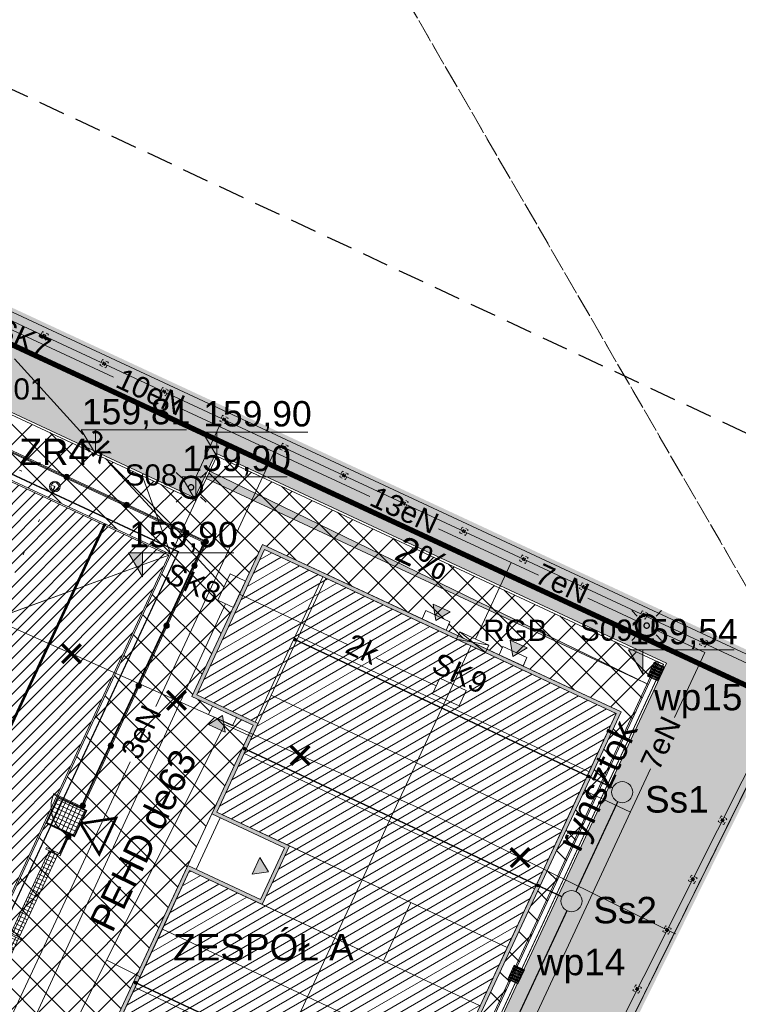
# Model space of a CAD drawing. Header units: millimetres. Extents: x 2049 to 5050, y -1200 to -312.
# Tile 19 of 23: x 2275 to 2302, y -985 to -947. Entities that reach past the tile are written whole.
import ezdxf

# ---------------------------------------------------------------- set-up
doc = ezdxf.new("R2010")
doc.units = ezdxf.units.MM
for name, pattern in [('BORDER2', [22.225, 6.35, -3.175, 6.35, -3.175, 0, -3.175]), ('DOT', [6.35, 0, -6.35]), ('HIDDEN', [9.525, 6.35, -3.175]), ('L_0_04', [1.5, 1, -0.5]), ('L_0_45', [0.5, 0.25, -0.25]), ('L_0_52', [1, 0.75, -0.25])]:
    doc.linetypes.add(name, pattern=pattern)
for name, color, linetype, lineweight in [('A_boisko kolory', 78, 'Continuous', 5), ('A_boisko linie gry', 56, 'Continuous', 5), ('A_boisko piłkochwyty', 62, 'Continuous', 5), ('A_boisko reflektory', 74, 'Continuous', 5), ('A_boisko spadki', 64, 'Continuous', 5), ('A_chodnik', 132, 'Continuous', 5), ('A_hatch nawierzchnia', 253, 'Continuous', 5), ('A_hatch zieleń', 3, 'Continuous', 5), ('A_koty wysokośc.', 53, 'Continuous', 5), ('A_latarnie', 22, 'Continuous', 5), ('A_mapa vector', 253, 'Continuous', 5), ('A_obiekty kontenery', 152, 'Continuous', 5), ('A_obiekty kontenery opisy', 142, 'Continuous', 5), ('A_ogrodzenie 1_2m', 24, 'Continuous', 5), ('A_ogrodzenie 2_4m', 45, 'Continuous', 5), ('A_opisy', 13, 'Continuous', 5), ('A_pzt granica działki', 1, 'BORDER2', 5), ('A_spadki nawierzchni', 7, 'Continuous', 5), ('A_strefy oddziaływania obiektów', 71, 'L_0_45', 5), ('A_usunięcia', 1, 'Continuous', 5), ('A_wyposażenie kanalizacja', 32, 'Continuous', 5), ('IE_kk', 30, 'Continuous', 5), ('IE_nn', 240, 'Continuous', 5), ('S-drenaż', 70, 'Continuous', 5), ('S-kd', 230, 'Continuous', 5), ('S-ks', 24, 'Continuous', 5), ('S-woda', 160, 'Continuous', 5), ('Z_UWAGI INSTALACJE WODNE', 150, 'Continuous', 5)]:
    doc.layers.add(name, color=color, linetype=linetype, lineweight=lineweight)
doc.styles.get("Standard").update_dxf_attribs({"font": 'arial.ttf'})
pattern_1 = [(45, (9.5363, -381.6145), (-0.561266, 0.561266), []), (135, (9.5363, -381.6145), (-0.561266, -0.561266), [])]

# ---------------------------------------------------------------- blocks, each defined once
blk = doc.blocks.new('zw$5BF2')
at = {"layer": 'A_obiekty kontenery opisy'}
h = blk.add_hatch(color=256, dxfattribs=at)
h.dxf.hatch_style = 1
h.paths.add_polyline_path([(-0.75, 0.5), (0, 0), (-0.75, -0.5)])
blk.add_lwpolyline([(-0.75, 0.5), (0, 0), (-0.75, -0.5)], close=True, dxfattribs=at)
blk = doc.blocks.new('zw$FF17')
at = {"layer": 'A_obiekty kontenery'}
h = blk.add_hatch(color=256, dxfattribs=at)
h.dxf.hatch_style = 1
h.paths.add_polyline_path([(-14.954, 0), (-14.954, -6.338), (-12.396, -6.338), (-12.396, -10.032), (-9.367, -10.032), (-9.367, -12.19), (-12.396, -12.19), (-12.396, -19.784), (-9.367, -19.784), (-9.367, -21.942), (-12.396, -21.942), (-12.396, -27.098), (0, -27.098), (0, 0)])
h.paths.add_polyline_path([(-14.814, -6.198), (-14.814, -0.14), (-0.14, -0.14), (-0.14, -26.958), (-12.256, -26.958), (-12.256, -22.082), (-9.227, -22.082), (-9.227, -19.644), (-12.256, -19.644), (-12.256, -12.33), (-9.227, -12.33), (-9.227, -9.892), (-12.256, -9.892), (-12.256, -6.198)], flags=16)
h = blk.add_hatch(dxfattribs=at)
h.set_pattern_fill('LINE', color=256, scale=0.1, angle=54.9782)
h.set_pattern_definition([(54.978194, (-2554.21875, 526.94464), (-0.260011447, 0.182209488), [])])
h.paths.add_polyline_path([(-12.256, -26.958), (-0.14, -26.958), (-0.14, -0.14), (-14.814, -0.14), (-14.814, -6.198), (-12.256, -6.198), (-12.256, -9.892), (-9.227, -9.892), (-9.227, -12.33), (-12.256, -12.33), (-12.256, -19.644), (-9.227, -19.644), (-9.227, -22.082), (-12.256, -22.082)])
at = {"layer": 'A_wyposażenie kanalizacja'}
h = blk.add_hatch(color=256, dxfattribs=at)
h.dxf.hatch_style = 1
h.paths.add_polyline_path([(-12.316, -2.682, 0.414214), (-12.371, -2.737, 2.414214)])
h = blk.add_hatch(color=256, dxfattribs=at)
h.dxf.hatch_style = 1
h.paths.add_polyline_path([(-0.08, -2.682, -0.414214), (-0.025, -2.737, -2.414214)])
h = blk.add_hatch(color=256, dxfattribs=at)
h.dxf.hatch_style = 1
h.paths.add_polyline_path([(-12.316, -7.227, 0.414214), (-12.371, -7.282, 2.414214)])
h = blk.add_hatch(color=256, dxfattribs=at)
h.dxf.hatch_style = 1
h.paths.add_polyline_path([(-0.08, -7.227, -0.414214), (-0.025, -7.282, -2.414214)])
h = blk.add_hatch(color=256, dxfattribs=at)
h.dxf.hatch_style = 1
h.paths.add_polyline_path([(-12.316, -16.979, -0.414214), (-12.261, -17.034, -2.414214)])
at = {"layer": 'A_obiekty kontenery'}
for points in [[(-12.396, -27.098), (0, -27.098), (0, 0), (-14.954, 0), (-14.954, -6.338), (-12.396, -6.338), (-12.396, -10.032), (-9.367, -10.032), (-9.367, -12.19), (-12.396, -12.19), (-12.396, -19.784), (-9.367, -19.784), (-9.367, -21.942), (-12.396, -21.942)], [(-8.304, 0), (-7.304, 0), (-7.304, 0.35), (-8.304, 0.35)], [(-5.092, 0), (-4.092, 0), (-4.092, 0.35), (-5.092, 0.35)], [(-14.814, -0.14), (-12.376, -0.14), (-12.376, -6.198), (-14.814, -6.198)], [(-12.256, -0.14), (-6.198, -0.14), (-6.198, -2.578), (-12.256, -2.578)], [(-0.14, -0.14), (-6.198, -0.14), (-6.198, -2.578), (-0.14, -2.578)], [(-12.256, -2.578), (-6.198, -2.578), (-6.198, -5.016), (-12.256, -5.016)], [(-0.14, -2.578), (-6.198, -2.578), (-6.198, -5.016), (-0.14, -5.016)], [(-12.256, -5.016), (-6.198, -5.016), (-6.198, -7.454), (-12.256, -7.454)], [(-0.14, -5.016), (-6.198, -5.016), (-6.198, -7.454), (-0.14, -7.454)], [(-13.095, -6.338), (-14.095, -6.338), (-14.095, -6.688), (-13.095, -6.688)], [(-12.256, -7.454), (-6.198, -7.454), (-6.198, -9.892), (-12.256, -9.892)], [(-0.14, -7.454), (-6.198, -7.454), (-6.198, -9.892), (-0.14, -9.892)], [(-9.227, -9.892), (-4.169, -9.892), (-4.169, -12.33), (-9.227, -12.33)], [(-0.14, -9.892), (-6.198, -9.892), (-6.198, -12.33), (-0.14, -12.33)], [(-0.14, -12.33), (-6.198, -12.33), (-6.198, -9.892), (-0.14, -9.892)], [(-0.14, -9.892), (-4.169, -9.892), (-4.169, -12.33), (-0.14, -12.33)], [(-12.256, -12.33), (-6.198, -12.33), (-6.198, -12.33), (-12.256, -12.33)], [(-12.256, -12.33), (-6.198, -12.33), (-6.198, -14.768), (-12.256, -14.768)], [(-0.14, -12.33), (-6.198, -12.33), (-6.198, -12.33), (-0.14, -12.33)], [(-0.14, -12.33), (-6.198, -12.33), (-6.198, -14.768), (-0.14, -14.768)], [(-12.256, -14.768), (-6.198, -14.768), (-6.198, -17.206), (-12.256, -17.206)], [(-0.14, -14.768), (-6.198, -14.768), (-6.198, -17.206), (-0.14, -17.206)], [(-12.256, -17.206), (-6.198, -17.206), (-6.198, -19.644), (-12.256, -19.644)]]:
    blk.add_lwpolyline(points, close=True, dxfattribs=at)
for points in [[(-12.256, -26.958), (-0.14, -26.958), (-0.14, -0.14), (-14.814, -0.14), (-14.814, -6.198), (-12.256, -6.198), (-12.256, -9.892), (-9.227, -9.892), (-9.227, -12.33), (-12.256, -12.33), (-12.256, -19.644), (-9.227, -19.644), (-9.227, -22.082), (-12.256, -22.082), (-12.256, -26.958)], [(-12.396, -12.19), (-12.396, -10.032)], [(-12.046, -12.19), (-12.046, -10.032)]]:
    blk.add_lwpolyline(points, dxfattribs=at)
at = {"layer": 'A_wyposażenie kanalizacja'}
for centre in [(-12.316, -2.737), (-0.08, -2.737), (-12.316, -7.282), (-0.08, -7.282), (-12.316, -17.034)]:
    blk.add_circle(centre, 0.055, dxfattribs=at)
at = {"layer": 'A_obiekty kontenery'}
for p, xscale, yscale, zscale, rotation in [((-7.804, 0.16), 0.7000000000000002, 0.7000000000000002, 0.7000000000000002, 269.9999999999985), ((-4.592, 0.16), 0.7000000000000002, 0.7000000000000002, 0.7000000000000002, 269.9999999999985), ((-13.595, -6.498), 0.7000000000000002, 0.7000000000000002, 0.7000000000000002, 89.99999999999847), ((-9.527, -11.111), 0.7000000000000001, 0.7000000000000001, 0.7000000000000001, 359.9999999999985)]:
    blk.add_blockref('zw$5BF2', p, dxfattribs=dict(at, xscale=xscale, yscale=yscale, zscale=zscale, rotation=rotation))
blk = doc.blocks.new('zw$BBFF')
at = {"layer": 'A_boisko piłkochwyty'}
for p, q in [((0.1, 0.03), (0.6, 0.03)), ((0.6, 0.03), (0.6, -0.03)), ((0.6, -0.03), (0.1, -0.03))]:
    blk.add_line(p, q, dxfattribs=at)
blk.add_lwpolyline([(0, -0.03), (0.1, -0.03), (0.1, 0.03), (0, 0.03)], close=True, dxfattribs=at)
blk = doc.blocks.new('zw$F226')
at = {"layer": 'A_boisko piłkochwyty'}
h = blk.add_hatch(dxfattribs=at)
h.set_pattern_fill('NET', color=256, scale=0.05)
h.set_pattern_definition([(0, (-314.03829, 165.81543), (0, -0.15875), []), (270, (-314.03829, 165.81543), (-0.15875, 0), [])])
h.paths.add_polyline_path([(0.35, 18.47), (0.35, 15.03), (0, 15.03), (0, 18.47)])
h = blk.add_hatch(dxfattribs=at)
h.set_pattern_fill('NET', color=256, scale=0.05)
h.set_pattern_definition([(0, (-314.03829, 160.81543), (0, -0.15875), []), (270, (-314.03829, 160.81543), (-0.15875, 0), [])])
h.paths.add_polyline_path([(0.35, 14.97), (0.35, 10.03), (0, 10.03), (0, 14.97)])
h = blk.add_hatch(dxfattribs=at)
h.set_pattern_fill('NET', color=256, scale=0.05)
h.set_pattern_definition([(0, (-314.03829, 155.81543), (0, -0.15875), []), (270, (-314.03829, 155.81543), (-0.15875, 0), [])])
h.paths.add_polyline_path([(0.35, 9.97), (0.35, 5.03), (0, 5.03), (0, 9.97)])
h = blk.add_hatch(dxfattribs=at)
h.set_pattern_fill('NET', color=256, scale=0.05)
h.set_pattern_definition([(0, (-314.03829, 150.81543), (0, -0.15875), []), (270, (-314.03829, 150.81543), (-0.15875, 0), [])])
h.paths.add_polyline_path([(0.35, 4.97), (0.35, 0.03), (0, 0.03), (0, 4.97)])
for p, q in [((0, 15.03), (0, 18.47)), ((0.35, 15.03), (0.35, 18.47)), ((0, 10.03), (0, 14.97)), ((0.35, 10.03), (0.35, 14.97)), ((0, 5.03), (0, 9.97)), ((0.35, 5.03), (0.35, 9.97)), ((0, 0.03), (0, 4.97)), ((0.35, 0.03), (0.35, 4.97))]:
    blk.add_line(p, q, dxfattribs=at)
for p in [(-0.1, 18.5), (-0.1, 15), (-0.1, 10), (-0.1, 5), (-0.1, 0)]:
    blk.add_blockref('zw$BBFF', p, dxfattribs=at)
blk = doc.blocks.new('zw$CE70')
at = {"layer": 'A_boisko reflektory'}
h = blk.add_hatch(color=256, dxfattribs=at)
h.dxf.hatch_style = 1
h.paths.add_polyline_path([(-0.875, 1.516), (-0.792, 2.372), (-1.658, 1.872)])
h = blk.add_hatch(color=256, dxfattribs=at)
h.dxf.hatch_style = 1
h.paths.add_polyline_path([(0.875, 1.516), (1.658, 1.872), (0.792, 2.372)])
for p, q in [((-0.114, 0.097), (-0.568, 0.884)), ((-0.027, 0.147), (-0.482, 0.934)), ((0.027, 0.147), (0.482, 0.934)), ((0.114, 0.097), (0.568, 0.884))]:
    blk.add_line(p, q, dxfattribs=at)
for points in [[(-1.658, 1.872), (-0.792, 2.372), (-0.092, 1.159), (-0.958, 0.659)], [(1.658, 1.872), (0.792, 2.372), (0.092, 1.159), (0.958, 0.659)]]:
    blk.add_lwpolyline(points, close=True, dxfattribs=at)
for points in [[(-1.658, 1.872), (-0.875, 1.516), (-0.792, 2.372)], [(0.792, 2.372), (0.875, 1.516), (1.658, 1.872)]]:
    blk.add_lwpolyline(points, dxfattribs=at)
blk.add_circle((0, 0), 0.15, dxfattribs=at)
blk = doc.blocks.new('zw$B89D')
at = {"layer": 'A_usunięcia', "const_width": 0.25}
for points in [[(-0.707, -0.707), (0.707, 0.707)], [(0.707, -0.707), (-0.707, 0.707)]]:
    blk.add_lwpolyline(points, dxfattribs=at)
blk = doc.blocks.new('zw$72B4')
at = {"layer": 'A_ogrodzenie 2_4m'}
for p, q in [((0.05, -0.05), (-0.05, 0.05)), ((-0.05, -0.05), (0.05, 0.05))]:
    blk.add_line(p, q, dxfattribs=at)
at = {"layer": 'A_ogrodzenie 2_4m', "linetype": 'HIDDEN', "ltscale": 0.01}
blk.add_lwpolyline([(-0.12, 0.12), (-0.12, -0.12), (0.12, -0.12), (0.12, 0.12)], close=True, dxfattribs=at)
at = {"layer": 'A_ogrodzenie 2_4m'}
blk.add_lwpolyline([(-0.05, 0.05), (-0.05, -0.05), (0.05, -0.05), (0.05, 0.05)], close=True, dxfattribs=at)
blk = doc.blocks.new('zw$4BF9')
at = {"layer": 'A_ogrodzenie 2_4m'}
blk.add_lwpolyline([(11.145, 8.054), (11.145, 8.054), (-89.687, 55.026), (-87.993, 59.248), (-87.56, 60.239), (-75.488, 90.173), (-59.845, 129.157), (-17.974, 109.652), (59.053, 73.799), (29.362, 14.847), (23.382, 7.169)], dxfattribs=at)
for p, rotation in [((30.809, 86.945), 335.0401087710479), ((33.076, 85.89), 335.0401087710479), ((35.342, 84.835), 335.0401087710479), ((37.609, 83.78), 335.0401087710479), ((39.875, 82.725), 335.0401087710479), ((42.142, 81.67), 335.0401087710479), ((44.408, 80.615), 335.0401087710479), ((46.675, 79.56), 335.0401087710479), ((48.941, 78.505), 335.0401087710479), ((51.208, 77.451), 335.0401087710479), ((53.474, 76.396), 335.0401087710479), ((55.741, 75.341), 335.0401087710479), ((56.454, 68.638), 63.26799960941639), ((55.329, 66.406), 63.26799960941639), ((54.352, 64.492), 63.26799960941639), ((53.228, 62.259), 63.26799960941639)]:
    blk.add_blockref('zw$72B4', p, dxfattribs=dict(at, rotation=rotation))
blk = doc.blocks.new('zw$B760')
at = {"layer": 'A_ogrodzenie 1_2m'}
h = blk.add_hatch(color=256, dxfattribs=at)
h.dxf.hatch_style = 1
edge = h.paths.add_edge_path()
edge.add_ellipse((0, 0), major_axis=(0.1, 0), ratio=1, start_angle=0, end_angle=360)
blk.add_circle((0, 0), 0.1, dxfattribs=at)
blk = doc.blocks.new('zw$7FD1')
at = {"layer": 'A_ogrodzenie 1_2m'}
for p, q in [((7.455, 9.159), (-27.263, 25.332)), ((7.495, 9.173), (-27.223, 25.346)), ((7.548, 9.193), (-27.17, 25.366)), ((2.81, -0.812), (7.455, 9.159)), ((2.837, -0.825), (7.495, 9.173)), ((2.873, -0.842), (7.548, 9.193)), ((1.978, -2.598), (2.282, -1.946)), ((2.005, -2.611), (2.29, -2)), ((2.041, -2.628), (2.326, -2.017))]:
    blk.add_line(p, q, dxfattribs=at)
blk.add_lwpolyline([(1.785, -0.335), (1.769, -0.372), (2.856, -0.878), (2.873, -0.842)], close=True, dxfattribs=at)
blk.add_arc((2.873, -0.842), 1.2, 155.0218, 245.0218, dxfattribs=at)
for p in [(2.264, 11.632), (4.53, 10.576), (6.796, 9.521), (7.521, 9.183), (7.099, 8.276), (6.043, 6.01), (4.988, 3.744), (3.932, 1.478), (2.876, -0.788)]:
    blk.add_blockref('zw$B760', p, dxfattribs=at)
at = {"layer": 'A_ogrodzenie 1_2m', "xscale": -1, "rotation": 130.0436116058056}
blk.add_blockref('zw$B760', (2.327, -1.967), dxfattribs=at)
blk = doc.blocks.new('zw$62AA')
at = {"layer": 'A_boisko linie gry'}
for points in [[(-1.06, 62.06), (100.46, 62.06), (100.46, 0.94), (-1.06, 0.94)], [(-1, 62), (100.4, 62), (100.4, 1), (-1, 1)]]:
    blk.add_lwpolyline(points, close=True, dxfattribs=at)
at = {"layer": 'A_boisko spadki'}
blk.add_line((100.4, 62), (69.9, 31.5), dxfattribs=at)
blk.add_lwpolyline([(-1, 62), (100.4, 62), (100.4, 1), (-1, 1)], close=True, dxfattribs=at)
blk = doc.blocks.new('zw$4BE7')
at = {"layer": 'A_latarnie'}
for p, q in [((-0.354, 0.354), (-0.566, 0.566)), ((0.354, 0.354), (0.566, 0.566)), ((-0.566, -0.566), (-0.354, -0.354)), ((0.566, -0.566), (0.354, -0.354))]:
    blk.add_line(p, q, dxfattribs=at)
at = {"layer": 'A_latarnie', "const_width": 0.1}
blk.add_lwpolyline([(0.152, -0.37, 0.831927), (-0.009, 0.4, 1.202028), (0.152, -0.37)], format="xyb", dxfattribs=at)
at = {"layer": 'A_latarnie'}
blk.add_lwpolyline([(0.038, -0.093, 0.05, 0.05, 0.831927), (-0.002, 0.1, 0.05, 0.05, 1.202028)], format="xyseb", close=True, dxfattribs=at)
blk = doc.blocks.new('zw$8BE4')
at = {"layer": 'A_latarnie', "xscale": -1, "rotation": 179.9999999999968}
for p in [(96.142, -48.239), (113.367, -53.464)]:
    blk.add_blockref('zw$4BE7', p, dxfattribs=at)
blk = doc.blocks.new('zw$83E')
at = {"layer": 'Z_UWAGI INSTALACJE WODNE', "linetype": 'DOT', "ltscale": 0.2}
for q in [(19.087, 40.972), (-40.972, 19.087)]:
    blk.add_line((0, 0), q, dxfattribs=at)
at = {"layer": 'Z_UWAGI INSTALACJE WODNE'}
for radius in [0.2, 0.15]:
    blk.add_circle((0, 0), radius, dxfattribs=at)
blk = doc.blocks.new('zw$F0AB')
at = {"layer": 'A_mapa vector', "linetype": 'CONTINUOUS', "lineweight": 0}
for q in [(177.927, 178.597), (237.197, 106.887)]:
    blk.add_line((254.927, 142.757), q, dxfattribs=at)
at = {"layer": 'A_mapa vector', "linetype": 'L_0_52', "lineweight": 0, "flags": 128}
for points in [[(254.927, 142.757), (195.983, 244.523)], [(195.983, 244.523), (254.927, 142.757)], [(237.197, 106.887), (254.927, 142.757)]]:
    blk.add_lwpolyline(points, dxfattribs=at)
at = {"layer": 'A_mapa vector', "linetype": 'L_0_04', "lineweight": 25, "flags": 128}
blk.add_lwpolyline([(132.437, 208.417), (272.317, 142.967), (227.227, 59.257), (127.107, 42.427), (76.327, 77.727)], close=True, dxfattribs=at)
at = {"layer": 'A_mapa vector', "linetype": 'Continuous', "lineweight": 0, "flags": 128}
blk.add_lwpolyline([(250.207, 133.129), (240.731, 137.786), (216.192, 148.682), (193.131, 157.17), (191.218, 153.205)], dxfattribs=at)
at = {"layer": 'A_mapa vector', "linetype": 'L_0_45', "lineweight": 0, "flags": 128}
for points in [[(237.197, 106.887), (254.927, 142.757)], [(254.927, 142.757), (237.197, 106.887)]]:
    blk.add_lwpolyline(points, dxfattribs=at)
at = {"layer": 'A_mapa vector'}
for p in [(240.731, 137.786), (250.207, 133.129)]:
    blk.add_point(p, dxfattribs=at)
blk = doc.blocks.new('zw$8536')
at = {"layer": 'S-ks', "const_width": 0.05}
for points in [[(-19.077, 1.482), (-7.987, -3.688)], [(-20.996, -2.638), (-9.905, -7.805)], [(-7.987, -3.688), (-7.08, -4.11)], [(-8.467, -8.034), (-6.887, -4.642)], [(-9.905, -7.805), (-8.998, -8.228)], [(-12.585, -16.874), (-8.805, -8.759)], [(-25.114, -11.478), (-14.023, -16.645)]]:
    blk.add_lwpolyline(points, dxfattribs=at)
at = {"layer": 'S-ks'}
for centre in [(-6.718, -4.279), (-8.636, -8.396)]:
    blk.add_circle(centre, 0.4, dxfattribs=at)
blk = doc.blocks.new('zw$CA91')
at = {"layer": 'A_koty wysokośc.'}
h = blk.add_hatch(color=256, dxfattribs=at)
h.dxf.hatch_style = 1
h.paths.add_polyline_path([(-0.448, 0.753), (0, 0), (0, 0.753)])
blk.add_lwpolyline([(2.874, 0.753), (-0.448, 0.753), (0, 0), (0, 0.753)], dxfattribs=at)

msp = doc.modelspace()

# ---------------------------------------------------------------- hatches: boundary and pattern name
at = {"layer": 'A_boisko kolory'}
h = msp.add_hatch(dxfattribs=at)
h.set_pattern_fill('LINE', color=233, scale=0.1, angle=45)
h.set_pattern_definition([(45, (9.53627, -381.61447), (-0.224506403, 0.224506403), [])])
h.paths.add_polyline_path([(2162.678, -980.122), (2254.594, -1022.94), (2280.353, -967.646), (2188.437, -924.827)])
h.paths.add_polyline_path([(2168.477, -979.514), (2172.942, -981.593), (2172.857, -981.775), (2172.925, -981.806), (2173.01, -981.625), (2181.671, -985.66), (2181.586, -985.841), (2181.654, -985.873), (2181.739, -985.691), (2238.067, -1011.932), (2237.982, -1012.113), (2238.05, -1012.145), (2238.135, -1011.963), (2246.796, -1015.998), (2246.712, -1016.179), (2246.78, -1016.211), (2246.864, -1016.03), (2251.328, -1018.109), (2257.924, -1003.95), (2258.106, -1004.035), (2258.137, -1003.967), (2257.956, -1003.882), (2260.036, -999.418), (2260.217, -999.502), (2260.249, -999.434), (2260.067, -999.35), (2262.137, -994.908), (2262.318, -994.993), (2262.349, -994.925), (2262.168, -994.84), (2263.714, -991.523), (2263.895, -991.607), (2263.927, -991.539), (2263.745, -991.455), (2265.815, -987.013), (2265.996, -987.097), (2266.027, -987.029), (2265.846, -986.945), (2267.926, -982.481), (2268.107, -982.565), (2268.139, -982.497), (2267.958, -982.413), (2274.553, -968.254), (2270.089, -966.174), (2270.174, -965.993), (2270.106, -965.961), (2270.021, -966.142), (2261.36, -962.107), (2261.444, -961.926), (2261.376, -961.894), (2261.292, -962.076), (2204.964, -935.836), (2205.048, -935.654), (2204.98, -935.623), (2204.896, -935.804), (2196.235, -931.769), (2196.319, -931.588), (2196.251, -931.556), (2196.167, -931.738), (2191.702, -929.658), (2185.106, -943.817), (2184.925, -943.732), (2184.893, -943.8), (2185.075, -943.885), (2182.995, -948.349), (2182.814, -948.265), (2182.782, -948.333), (2182.963, -948.417), (2180.894, -952.859), (2180.713, -952.774), (2180.681, -952.842), (2180.862, -952.927), (2179.317, -956.245), (2179.136, -956.16), (2179.104, -956.228), (2179.285, -956.313), (2177.216, -960.754), (2177.035, -960.67), (2177.003, -960.738), (2177.184, -960.822), (2175.105, -965.287), (2174.924, -965.202), (2174.892, -965.27), (2175.073, -965.355)], flags=16)
at = {"layer": 'A_hatch nawierzchnia'}
h = msp.add_hatch(dxfattribs=at)
h.set_pattern_fill('NET', color=256, scale=0.25, angle=45)
h.set_pattern_definition(pattern_1)
h.paths.add_polyline_path([(2224.21, -939.208), (2231.008, -942.375), (2231.81, -940.654), (2225.012, -937.487)], flags=16)
h.paths.add_polyline_path([(2239.529, -946.345), (2246.328, -949.512), (2247.129, -947.791), (2240.331, -944.624)], flags=16)
h.paths.add_polyline_path([(2232.962, -944.354), (2236.769, -946.127), (2238.12, -943.227), (2234.313, -941.453)], flags=16)
h.paths.add_polyline_path([(2238.333, -943.702), (2238.481, -943.385), (2238.753, -943.512), (2238.605, -943.829)], flags=16)
h.paths.add_polyline_path([(2196.739, -926.157), (2196.372, -926.19), (2196.353, -925.978)])
h.paths.add_polyline_path([(2219.401, -936.714), (2219.034, -936.746), (2219.015, -936.534)])
h.paths.add_polyline_path([(2218.178, -936.144), (2218.003, -936.267), (2217.792, -935.965)])
h.paths.add_polyline_path([(2195.516, -925.588), (2195.342, -925.71), (2195.13, -925.408)])
h.paths.add_polyline_path([(2249.904, -950.924), (2249.73, -951.046), (2249.518, -950.744)])
h.paths.add_polyline_path([(2251.127, -951.494), (2250.76, -951.526), (2250.741, -951.314)])
h.paths.add_polyline_path([(2273.789, -962.051), (2273.422, -962.083), (2273.403, -961.871)])
h.paths.add_polyline_path([(2195.947, -927.632), (2196.943, -927.545), (2196.824, -926.197), (2217.707, -935.925), (2216.599, -936.701), (2217.172, -937.52), (2218.319, -936.717), (2218.061, -936.348), (2218.282, -936.193), (2218.91, -936.486), (2218.934, -936.755), (2218.486, -936.795), (2218.608, -938.189), (2219.604, -938.102), (2219.486, -936.754), (2222.884, -938.337), (2223.847, -936.27), (2248.811, -947.899), (2247.848, -949.966), (2249.433, -950.705), (2248.325, -951.481), (2248.899, -952.3), (2250.045, -951.496), (2249.787, -951.128), (2250.009, -950.973), (2250.637, -951.265), (2250.66, -951.535), (2250.212, -951.574), (2250.335, -952.969), (2251.331, -952.881), (2251.212, -951.533), (2272.095, -961.261), (2270.987, -962.038), (2271.561, -962.857), (2272.707, -962.053), (2272.449, -961.685), (2272.67, -961.53), (2273.298, -961.822), (2273.322, -962.092), (2272.874, -962.131), (2272.996, -963.526), (2273.992, -963.438), (2273.874, -962.09), (2279.348, -964.64), (2280.432, -967.617), (2188.408, -924.747), (2187.323, -921.771), (2195.045, -925.368), (2193.937, -926.145), (2194.511, -926.964), (2195.657, -926.16), (2195.399, -925.792), (2195.621, -925.636), (2196.249, -925.929), (2196.272, -926.198), (2195.824, -926.238)])
h.paths.add_polyline_path([(2272.566, -961.481), (2272.391, -961.603), (2272.18, -961.301)])
h = msp.add_hatch(dxfattribs=at)
h.set_pattern_fill('NET', color=256, scale=0.25, angle=45)
h.set_pattern_definition(pattern_1)
h.paths.add_polyline_path([(2254.623, -1023.02), (2275.699, -977.778), (2276.786, -978.285), (2277.251, -977.288), (2276.163, -976.781), (2280.432, -967.617), (2281.378, -965.586), (2282.164, -963.9), (2298.879, -971.687), (2268.176, -1037.594)])
h.paths.add_polyline_path([(2274.775, -992.889), (2286.012, -998.124), (2297.455, -973.56), (2293.745, -971.833), (2293.893, -971.515), (2292.987, -971.093), (2292.839, -971.41), (2290.834, -970.476), (2290.981, -970.159), (2290.075, -969.737), (2289.927, -970.054), (2283.899, -967.246), (2281.223, -972.991), (2282.001, -973.354), (2281.854, -973.671), (2282.76, -974.093), (2282.908, -973.776), (2283.542, -974.071)], flags=16)
h.paths.add_polyline_path([(2265.709, -1012.351), (2266.488, -1012.714), (2266.34, -1013.031), (2267.246, -1013.454), (2267.394, -1013.136), (2271.979, -1015.272), (2271.831, -1015.589), (2272.738, -1016.012), (2272.885, -1015.694), (2276.946, -1017.586), (2282.211, -1006.282), (2279.883, -1005.197), (2280.03, -1004.88), (2278.943, -1004.373), (2278.795, -1004.691), (2276.18, -1003.472), (2276.327, -1003.155), (2275.24, -1002.648), (2275.092, -1002.966), (2270.975, -1001.048), (2268.797, -1005.721), (2267.438, -1005.088), (2266.526, -1007.044), (2266.662, -1007.108), (2265.818, -1008.92), (2266.906, -1009.427), (2267.75, -1007.614), (2267.886, -1007.678)], flags=16)
h = msp.add_hatch(dxfattribs=at)
h.set_pattern_fill('NET', color=256, scale=0.25, angle=45)
h.set_pattern_definition(pattern_1)
h.paths.add_polyline_path([(2280.432, -967.617), (2281.378, -965.586), (2279.348, -964.64)])
h = msp.add_hatch(dxfattribs=at)
h.set_pattern_fill('NET', color=256, scale=0.05, angle=155)
h.set_pattern_definition([(155, (1640.46047, -3210.83377), (-0.067090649, -0.143876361), []), (245, (1640.46047, -3210.83377), (0.143876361, -0.067090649), [])])
h.paths.add_polyline_path([(2276.772, -978.245), (2275.739, -977.764), (2276.178, -976.821), (2277.211, -977.302)])
at = {"layer": 'A_hatch zieleń'}
h = msp.add_hatch(dxfattribs=at)
h.set_pattern_fill('DOTS', color=256, scale=0.25, angle=45, style=2)
h.set_pattern_definition([(45, (9.53627, -381.61447), (-0.1403165, 0.420949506), [0, -0.396875])])
h.paths.add_polyline_path([(2134.432, -1038.222), (2185.052, -916.842), (2227.212, -936.482), (2304.212, -972.322), (2286.482, -1008.192), (2274.512, -1032.392), (2268.773, -1038.804), (2268.409, -1037.757), (2299.167, -971.732), (2282.125, -963.794), (2281.34, -965.48), (2247.954, -949.927), (2248.917, -947.861), (2223.808, -936.164), (2222.845, -938.23), (2187.284, -921.665), (2174.278, -949.584), (2172.737, -948.866), (2170.981, -952.637), (2172.522, -953.355), (2159.358, -981.612), (2155.451, -991.229), (2179.045, -1002.22), (2178.901, -1002.528), (2160.553, -993.981), (2148.873, -1019.054), (2161.532, -1024.951), (2219.627, -1027.744), (2248.71, -1041.292), (2249.491, -1045.66), (2167.232, -1060.362)])
h.paths.add_polyline_path([(2185.226, -1046.474), (2178.186, -1045.303), (2179.282, -1038.377), (2186.248, -1039.417)], flags=16)
h.paths.add_polyline_path([(2196.007, -1044.411), (2189.98, -1043.983), (2190.308, -1038.915), (2196.306, -1039.336)], flags=16)
at = {"layer": 'A_spadki nawierzchni'}
h = msp.add_hatch(color=256, dxfattribs=at)
h.dxf.hatch_style = 1
h.paths.add_polyline_path([(2298.486, -972.53), (2281.771, -964.743), (2281.898, -964.471)])

# ---------------------------------------------------------------- linework, layer by layer
at = {"layer": 'A_boisko spadki'}
msp.add_line((2280.353, -967.646), (2239.826, -982.414), dxfattribs=at)
msp.add_lwpolyline([(2188.437, -924.827), (2280.353, -967.646), (2254.594, -1022.94), (2162.678, -980.122)], close=True, dxfattribs=at)
at = {"layer": 'A_chodnik'}
for points in [[(2259.108, -1043.881), (2256.102, -1038.116), (2155.451, -991.229), (2159.358, -981.612), (2172.522, -953.355), (2170.981, -952.637), (2172.737, -948.866), (2174.278, -949.584), (2187.284, -921.665), (2222.845, -938.23), (2223.808, -936.164), (2248.917, -947.861), (2247.954, -949.927), (2281.34, -965.48), (2282.125, -963.794), (2299.167, -971.732), (2268.409, -1037.757), (2268.783, -1038.835)], [(2188.408, -924.747), (2162.598, -980.151), (2254.623, -1023.02), (2280.432, -967.617)], [(2188.437, -924.827), (2162.678, -980.122), (2254.594, -1022.94), (2280.353, -967.646), (2188.437, -924.827)]]:
    msp.add_lwpolyline(points, close=True, dxfattribs=at)
msp.add_lwpolyline([(2174.317, -949.69), (2187.323, -921.771), (2222.884, -938.337), (2223.847, -936.27), (2248.811, -947.899), (2247.848, -949.966), (2281.378, -965.586), (2282.164, -963.9), (2299.06, -971.771), (2268.323, -1037.752), (2268.712, -1038.872)], dxfattribs=at)
at = {"layer": 'A_hatch nawierzchnia'}
for p, q in [((2279.348, -964.64), (2279.382, -964.568)), ((2280.432, -967.617), (2279.348, -964.64)), ((2280.432, -967.617), (2281.378, -965.586))]:
    msp.add_line(p, q, dxfattribs=at)
for points in [[(2274.775, -992.889), (2286.012, -998.124), (2297.455, -973.56), (2293.745, -971.833), (2293.893, -971.515), (2292.987, -971.093), (2292.839, -971.41), (2290.834, -970.476), (2290.981, -970.159), (2290.075, -969.737), (2289.927, -970.054), (2283.899, -967.246), (2281.223, -972.991), (2282.001, -973.354), (2281.854, -973.671), (2282.76, -974.093), (2282.908, -973.776), (2283.542, -974.071)], [(2276.786, -978.285), (2275.699, -977.778), (2276.163, -976.781), (2277.251, -977.288)], [(2276.772, -978.245), (2275.739, -977.764), (2276.178, -976.821), (2277.211, -977.302)]]:
    msp.add_lwpolyline(points, close=True, dxfattribs=at)
for points in [[(2298.879, -971.687), (2268.176, -1037.594)], [(2299.06, -971.771), (2268.323, -1037.752)]]:
    msp.add_lwpolyline(points, dxfattribs=at)
at = {"layer": 'A_opisy', "const_width": 0.1}
msp.add_lwpolyline([(2277.722, -978.941), (2277.019, -977.786), (2278.355, -977.581)], close=True, dxfattribs=at)
at = {"layer": 'A_pzt granica działki', "ltscale": 0.2, "const_width": 0.3}
msp.add_lwpolyline([(2185.052, -916.842), (2227.212, -936.482), (2304.212, -972.322), (2286.482, -1008.192), (2274.512, -1032.392), (2268.712, -1038.872), (2258.932, -1043.972), (2167.232, -1060.362), (2134.432, -1038.222)], close=True, dxfattribs=at)
at = {"layer": 'A_spadki nawierzchni'}
msp.add_lwpolyline([(2298.486, -972.53), (2281.771, -964.743), (2281.898, -964.471), (2298.486, -972.53)], dxfattribs=at)
at = {"layer": 'A_strefy oddziaływania obiektów', "ltscale": 5}
msp.add_lwpolyline([(2245.27, -1046.008, 0.5, 0.5, 0), (2258.801, -1043.589, 0.5, 0.5, 0), (2268.462, -1038.551, 0.5, 0.5, 0), (2274.177, -1032.166, 0.5, 0.5, 0), (2286.123, -1008.015, 0.5, 0.5, 0), (2303.672, -972.512, 0.5, 0.5, 0), (2227.043, -936.845, 0.5, 0.5, 0), (2185.261, -917.381, 0.5, 0.5, 0), (2151.02, -999.485, 0, 0, 0)], format="xyseb", dxfattribs=at)
at = {"layer": 'A_usunięcia', "linetype": 'HIDDEN', "ltscale": 0.2, "const_width": 0.2}
msp.add_lwpolyline([(2303.536, -973.196), (2184.739, -918.086)], dxfattribs=at)
at = {"layer": 'A_usunięcia', "color": 2, "linetype": 'HIDDEN', "ltscale": 0.1, "const_width": 0.3}
msp.add_lwpolyline([(2274.195, -1031.453), (2303.536, -973.196)], dxfattribs=at)
at = {"layer": 'S-drenaż', "const_width": 0.1}
msp.add_lwpolyline([(2252.045, -1022.051), (2277.949, -966.444)], dxfattribs=at)
at = {"layer": 'Z_UWAGI INSTALACJE WODNE', "linetype": 'L_0_45', "ltscale": 2}
msp.add_lwpolyline([(2280.715, -967.516, 0.05, 0.05, 0), (2254.509, -1023.772, 0.05, 0.05, 0), (2161.836, -980.6, 0.05, 0.05, 0), (2188.042, -924.345, 0.05, 0.05, 0), (2280.715, -967.516, 0.05, 0, 0)], format="xyseb", dxfattribs=at)

# ---------------------------------------------------------------- block references
at = {"layer": 'A_boisko linie gry', "rotation": 335.0218058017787}
msp.add_blockref('zw$62AA', (2163.162, -981.45), dxfattribs=at)
at = {"layer": 'A_boisko piłkochwyty', "xscale": -1, "rotation": 335.0218058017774}
msp.add_blockref('zw$F226', (2268.353, -995.702), dxfattribs=at)
at = {"layer": 'A_boisko reflektory', "xscale": -1, "rotation": 155.0218058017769}
msp.add_blockref('zw$CE70', (2273.28, -961.041), dxfattribs=at)
at = {"layer": 'A_latarnie'}
msp.add_blockref('zw$8BE4', (2185.052, -916.842), dxfattribs=at)
at = {"layer": 'A_obiekty kontenery', "rotation": 335.0218058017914}
msp.add_blockref('zw$FF17', (2297.455, -973.56), dxfattribs=at)
at = {"layer": 'A_ogrodzenie 1_2m'}
msp.add_blockref('zw$7FD1', (2274.227, -976.32), dxfattribs=at)
at = {"layer": 'A_ogrodzenie 2_4m'}
msp.add_blockref('zw$4BF9', (2244.833, -1046.3), dxfattribs=at)
at = {"layer": 'A_usunięcia', "xscale": 0.5, "yscale": 0.5, "zscale": 0.5}
for p in [(2276.671, -971.368), (2280.645, -973.132), (2285.324, -975.21), (2293.634, -979.072)]:
    msp.add_blockref('zw$B89D', p, dxfattribs=at)
at = {"layer": 'A_wyposażenie kanalizacja', "rotation": 335.021805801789}
msp.add_blockref('zw$FF17', (2297.455, -973.56), dxfattribs=at)
at = {"layer": 'Z_UWAGI INSTALACJE WODNE', "xscale": -1, "rotation": 130.0436116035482}
msp.add_blockref('zw$83E', (2276.044, -965.054), dxfattribs=at)

# ---------------------------------------------------------------- texts
at = {"layer": 'A_opisy', "insert": (2283.929, -982.466), "char_height": 1, "width": 9.52021, "attachment_point": 5}
msp.add_mtext('\\pxqc;ZESPÓŁ A', dxfattribs=at)
at = {"layer": 'A_spadki nawierzchni', "insert": (2289.248, -966.874), "char_height": 1, "width": 1.29004, "attachment_point": 1, "rotation": 335.0218}
msp.add_mtext('2%', dxfattribs=at)

# ---------------------------------------------------------------- next in the draw order: block references
at = {"layer": 'A_mapa vector'}
msp.add_blockref('zw$F0AB', (2049.285, -1115.08), dxfattribs=at)

# ---------------------------------------------------------------- next in the draw order: hatches: boundary and pattern name
at = {"layer": 'S-kd', "transparency": 33554687}
h = msp.add_hatch(dxfattribs=at)
h.set_pattern_fill('ANSI31', color=230, scale=0.01, angle=290.0218)
h.set_pattern_definition([(335.0218058, (3862.056512, 787.954), (0.01340717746, 0.02878037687), [])])
h.paths.add_polyline_path([(2299.081, -971.862), (2298.7, -971.685), (2298.451, -972.22), (2298.832, -972.397)])
h = msp.add_hatch(dxfattribs=at)
h.set_pattern_fill('ANSI31', color=230, scale=0.01, angle=290.0218)
h.set_pattern_definition([(335.0218058, (3856.76968, 776.50378), (0.01340717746, 0.02878037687), [])])
h.paths.add_polyline_path([(2293.794, -983.312), (2293.413, -983.135), (2293.164, -983.67), (2293.545, -983.847)])

# ---------------------------------------------------------------- next in the draw order: linework, layer by layer
at = {"layer": 'IE_kk'}
for p, q in [((2274.525, -960.229), (2277.114, -963.08)), ((2278.061, -964.122), (2282.437, -968.846)), ((2282.205, -969.344), (2282.669, -968.347)), ((2283.258, -968.622), (2282.669, -968.347)), ((2282.794, -969.619), (2283.258, -968.622)), ((2283.026, -969.12), (2287.114, -971.024)), ((2275.129, -985.444), (2282.499, -969.481)), ((2282.794, -969.619), (2282.205, -969.344)), ((2288.202, -971.531), (2290.465, -972.585)), ((2290.602, -972.291), (2290.327, -972.88)), ((2291.599, -972.755), (2290.602, -972.291)), ((2291.324, -973.344), (2290.327, -972.88)), ((2291.599, -972.755), (2291.324, -973.344))]:
    msp.add_line(p, q, dxfattribs=at)
at = {"layer": 'IE_nn'}
for p, q in [((2271.315, -957.691), (2278.258, -960.923)), ((2280.887, -962.146), (2287.948, -965.433)), ((2281.363, -964.718), (2282.262, -962.786)), ((2279.859, -973.364), (2284.337, -963.752)), ((2290.555, -966.646), (2294.332, -968.404)), ((2291.943, -970.816), (2293.292, -967.92)), ((2296.199, -969.273), (2298.056, -970.138)), ((2291.233, -970.817), (2291.36, -970.545)), ((2292.448, -971.052), (2291.36, -970.545)), ((2291.36, -970.545), (2292.321, -971.324)), ((2298.782, -970.475), (2300.613, -971.328)), ((2292.321, -971.324), (2291.233, -970.817)), ((2292.448, -971.052), (2291.233, -970.817)), ((2292.321, -971.324), (2292.448, -971.052)), ((2299.471, -973.78), (2300.613, -971.328)), ((2266.183, -1002.722), (2278.886, -975.453)), ((2294.115, -985.277), (2298.565, -975.723)), ((2296.067, -976.54), (2297.807, -977.351))]:
    msp.add_line(p, q, dxfattribs=at)
at = {"layer": 'S-kd'}
for points in [[(2269.198, -1035.279), (2298.832, -971.665), (2299.059, -971.77), (2269.424, -1035.385)], [(2299.081, -971.862), (2298.832, -972.397), (2298.451, -972.22), (2298.7, -971.685)], [(2293.794, -983.312), (2293.545, -983.847), (2293.164, -983.67), (2293.413, -983.135)]]:
    msp.add_lwpolyline(points, close=True, dxfattribs=at)
at = {"layer": 'S-woda'}
for p, q in [((2282.475, -974.04), (2272.072, -994.755)), ((2282.475, -974.04), (2283.49, -974.513)), ((2279.267, -983.579), (2278.004, -982.944))]:
    msp.add_line(p, q, dxfattribs=at)
at = {"layer": 'Z_UWAGI INSTALACJE WODNE', "const_width": 0.05}
msp.add_lwpolyline([(2276.044, -965.054), (2275.935, -965.289)], dxfattribs=at)

# ---------------------------------------------------------------- next in the draw order: block references
at = {"layer": 'A_koty wysokośc.', "xscale": 1.2, "yscale": 1.2, "zscale": 1.2}
for p in [(2277.578, -963.816), (2282.164, -963.9), (2281.378, -965.586), (2279.364, -968.463), (2298.273, -972.13)]:
    msp.add_blockref('zw$CA91', p, dxfattribs=at)
at = {"layer": 'S-ks'}
msp.add_blockref('zw$8536', (2304.212, -972.322), dxfattribs=at)

# ---------------------------------------------------------------- next in the draw order: texts
at = {"layer": 'A_koty wysokośc.', "char_height": 0.96, "width": 6.18964, "attachment_point": 4}
for s, insert in [('\\pxql;159,81', (2277.067, -962.307)), ('\\pxql;159,90', (2281.653, -962.391)), ('\\pxql;159,90', (2280.867, -964.077)), ('\\pxql;159,90', (2278.853, -966.954)), ('\\pxql;159,54', (2297.762, -970.621))]:
    msp.add_mtext(s, dxfattribs=dict(at, insert=insert))
at = {"layer": 'IE_kk'}
for s, rotation, p in [('SK7', 335.0218, (2273.718, -959.361)), ('2k', 312.2431, (2276.96, -963.346)), ('SK8', 335.0218, (2280.145, -968.619)), ('2k', 335.0218, (2286.97, -971.304)), ('SK9', 335.0218, (2290.23, -972.024))]:
    msp.add_text(s, height=0.8, rotation=rotation, dxfattribs=at).set_placement(p)
at = {"layer": 'IE_nn'}
for s, rotation, p in [('10eN', 335.0229, (2278.287, -961.269)), ('13eN', 335.0229, (2287.884, -965.736)), ('7eN', 335.0229, (2294.136, -968.646)), ('3eN', 65.0229, (2279.235, -975.427)), ('7eN', 65.0229, (2298.873, -975.843))]:
    msp.add_text(s, height=0.8, rotation=rotation, dxfattribs=at).set_placement(p)
at = {"layer": 'IE_nn', "color": 5}
for s, p in [('M01', (2273.548, -961.763)), ('S08', (2278.688, -965.014)), ('S09', (2295.9, -970.878))]:
    msp.add_text(s, height=0.8, dxfattribs=at).set_placement(p)
at = {"layer": 'IE_nn'}
msp.add_text('RGB', height=0.8, dxfattribs=at).set_placement((2292.241, -970.884))
at = {"layer": 'S-kd', "color": 7}
for s, p in [('ZR4', (2274.7, -964.242)), ('wp15', (2298.699, -973.509)), ('Ss1', (2298.355, -977.372)), ('Ss2', (2296.401, -981.557)), ('wp14', (2294.272, -983.518))]:
    msp.add_text(s, height=1, dxfattribs=at).set_placement(p)
at = {"layer": 'S-kd', "color": 7, "insert": (2294.989, -978.495), "char_height": 1, "width": 14.81305, "attachment_point": 1, "rotation": 64.903}
msp.add_mtext('rynsztok', dxfattribs=at)
at = {"layer": 'S-ks', "color": 7, "insert": (2277.314, -981.518), "char_height": 1, "width": 8.86657, "attachment_point": 1, "rotation": 64.0769}
msp.add_mtext('PEHD de63', dxfattribs=at)

doc.saveas('drawing.dxf')
